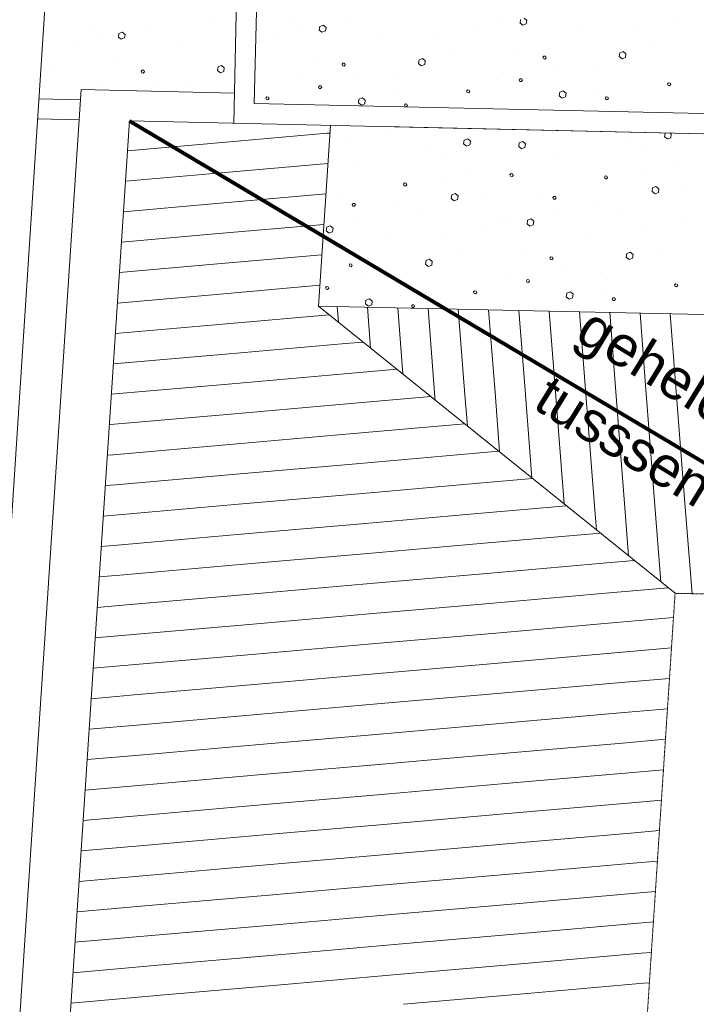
# Model space of a CAD drawing. Header units: millimetres. Extents: x -90830 to 24172, y -102460 to 73669.
# Tile 98 of 198: x -24333 to -20966, y 4398 to 9297. Entities that reach past the tile are written whole.
import ezdxf

# ---------------------------------------------------------------- set-up
doc = ezdxf.new("R2010")
doc.units = ezdxf.units.MM
doc.linetypes.add('GETRENNT2_S6', pattern=[0.012, 0.007, -0.001, 0.001, -0.001, 0.001, -0.001])
for name, color, linetype, lineweight in [('Algemeen', 253, 'Continuous', 9), ('Algemeen01', 253, 'Continuous', 80), ('B21-BUITENWANDEN_1', 253, 'Continuous', 9), ('D21-BUITENWANDEN', 253, 'Continuous', 9), ('K21-BUITENWANDEN_1', 253, 'Continuous', 9), ('Standard', 253, 'Continuous', 9), ('V27-DAKEN', 253, 'Continuous', 9), ('V36-HOOGTELIJN1500', 253, 'GETRENNT2_S6', 9)]:
    doc.layers.add(name, color=color, linetype=linetype, lineweight=lineweight)
doc.styles.add('ARIAL', font='arial.ttf')

msp = doc.modelspace()

# ---------------------------------------------------------------- linework, layer by layer
at = {"layer": 'Algemeen01'}
msp.add_line((-23787.2, 8793.7), (-12773.8, 2245.7), dxfattribs=at)
at = {"layer": 'B21-BUITENWANDEN_1'}
for p, q in [((-23787.2, 8793.7), (-24202.4, 2501.4)), ((-22786.5, 8771.3), (-22845.8, 7872.4))]:
    msp.add_line(p, q, dxfattribs=at)
at = {"layer": 'D21-BUITENWANDEN'}
for p, q in [((-22970.6, 22008.7), (-23267.8, 8782)), ((-22518, 8765.3), (-22518, 8765.2)), ((-22518, 8765.3), (-12396.5, 8538.8))]:
    msp.add_line(p, q, dxfattribs=at)
at = {"layer": 'K21-BUITENWANDEN_1'}
for p, q in [((-23787.2, 8793.7), (-12775, 8547.3)), ((-22845.8, 7872.4), (-13774.8, 7669.5))]:
    msp.add_line(p, q, dxfattribs=at)
at = {"layer": 'Standard'}
for p, q in [((-22872.9, 21906.6), (-23165.5, 8879.8)), ((-23709.1, 9261.2), (-23709.1, 9261.2)), ((-23374.8, 9285.9), (-23374.8, 9285.9)), ((-22974.2, 9275.9), (-22974.2, 9275.9)), ((-22839.7, 9263.6), (-22842.1, 9245.5)), ((-22822.9, 9270.2), (-22839.7, 9263.6)), ((-22808.5, 9258.7), (-22822.9, 9270.2)), ((-22709.8, 9296.1), (-22709.8, 9296.1)), ((-21925, 9288.5), (-21925, 9288.5)), ((-21840.3, 9298.5), (-21842.7, 9280.4)), ((-21842.7, 9280.4), (-21829.3, 9269.9)), ((-21829.3, 9269.9), (-21812.5, 9276.4)), ((-21809.1, 9293.6), (-21823.5, 9305.1)), ((-21812.5, 9276.4), (-21809.1, 9293.6)), ((-21271.8, 9264.3), (-21271.8, 9264.3)), ((-21073.3, 9282.2), (-21073.3, 9282.2)), ((-23973.6, 9241), (-23973.6, 9241)), ((-23923.8, 9218.7), (-23923.8, 9218.7)), ((-23839.1, 9228.7), (-23841.5, 9210.6)), ((-23841.5, 9210.6), (-23828.1, 9200.1)), ((-23822.3, 9235.3), (-23839.1, 9228.7)), ((-23807.9, 9223.8), (-23822.3, 9235.3)), ((-23811.3, 9206.6), (-23807.9, 9223.8)), ((-23072.1, 9212.4), (-23072.1, 9212.4)), ((-22924.4, 9253.6), (-22924.4, 9253.6)), ((-22842.1, 9245.5), (-22828.7, 9235)), ((-22828.7, 9235), (-22811.9, 9241.5)), ((-22811.9, 9241.5), (-22808.5, 9258.7)), ((-22271.2, 9229.4), (-22271.2, 9229.4)), ((-22072.7, 9247.3), (-22072.7, 9247.3)), ((-21534, 9237.1), (-21534, 9237.1)), ((-24071.4, 9177.5), (-24071.4, 9177.5)), ((-23828.1, 9200.1), (-23811.3, 9206.6)), ((-23532.8, 9167.3), (-23532.8, 9167.3)), ((-23270.5, 9194.5), (-23270.5, 9194.5)), ((-22533.4, 9202.2), (-22533.4, 9202.2)), ((-22850.5, 9114.1), (-22850.5, 9114.1)), ((-22185.4, 9124.3), (-22185.4, 9124.3)), ((-21851.1, 9149), (-21851.1, 9149)), ((-21724.9, 9116.4), (-21729.7, 9110.2)), ((-21716.9, 9115.7), (-21724.9, 9116.4)), ((-21713.6, 9107.8), (-21716.9, 9115.7)), ((-21346.2, 9132.6), (-21349.6, 9114.5)), ((-21349.6, 9114.5), (-21335.2, 9103)), ((-21329.4, 9139.2), (-21346.2, 9132.6)), ((-21316, 9127.7), (-21329.4, 9139.2)), ((-21318.4, 9109.6), (-21316, 9127.7)), ((-21186, 9159.2), (-21186, 9159.2)), ((-23849.9, 9079.2), (-23849.9, 9079.2)), ((-23328.2, 9069.4), (-23345, 9062.8)), ((-23314.8, 9057.9), (-23328.2, 9069.4)), ((-22724.3, 9081.5), (-22729.1, 9075.3)), ((-22729.1, 9075.3), (-22725.8, 9068.4)), ((-22725.8, 9068.4), (-22718.8, 9066.7)), ((-22716.2, 9080.8), (-22724.3, 9081.5)), ((-22718.8, 9066.7), (-22713, 9072.9)), ((-22713, 9072.9), (-22716.2, 9080.8)), ((-22345.6, 9097.7), (-22349, 9079.6)), ((-22349, 9079.6), (-22334.6, 9068.1)), ((-22328.8, 9104.3), (-22345.6, 9097.7)), ((-22334.6, 9068.1), (-22317.8, 9074.7)), ((-22315.4, 9092.8), (-22328.8, 9104.3)), ((-22317.8, 9074.7), (-22315.4, 9092.8)), ((-21729.7, 9110.2), (-21726.4, 9103.3)), ((-21726.4, 9103.3), (-21719.4, 9101.6)), ((-21719.4, 9101.6), (-21713.6, 9107.8)), ((-21335.2, 9103), (-21318.4, 9109.6)), ((-24184.2, 9054.5), (-24184.2, 9054.5)), ((-23723.7, 9046.6), (-23728.4, 9040.4)), ((-23728.4, 9040.4), (-23725.2, 9033.5)), ((-23725.2, 9033.5), (-23718.1, 9031.8)), ((-23715.6, 9045.9), (-23723.7, 9046.6)), ((-23718.1, 9031.8), (-23712.4, 9038)), ((-23712.4, 9038), (-23715.6, 9045.9)), ((-23345, 9062.8), (-23348.4, 9044.7)), ((-23348.4, 9044.7), (-23334, 9033.2)), ((-23334, 9033.2), (-23317.2, 9039.8)), ((-23317.2, 9039.8), (-23314.8, 9057.9)), ((-21925.1, 9032.4), (-21925.1, 9032.4)), ((-21660.2, 9041.6), (-21660.2, 9041.6)), ((-21478, 9037), (-21478, 9037)), ((-23659, 8971.8), (-23659, 8971.8)), ((-23476.7, 8967.2), (-23476.7, 8967.2)), ((-22924.5, 8997.5), (-22924.5, 8997.5)), ((-22841.4, 8968.3), (-22846.2, 8962.2)), ((-22833.4, 8967.6), (-22841.4, 8968.3)), ((-22830.1, 8960.7), (-22833.4, 8967.6)), ((-22659.6, 9006.7), (-22659.6, 9006.7)), ((-22477.3, 9002.1), (-22477.3, 9002.1)), ((-21842, 9003.2), (-21846.8, 8997.1)), ((-21846.8, 8997.1), (-21843.5, 8990.2)), ((-21843.5, 8990.2), (-21836.5, 8989.4)), ((-21834, 9002.5), (-21842, 9003.2)), ((-21836.5, 8989.4), (-21830.7, 8995.6)), ((-21830.7, 8995.6), (-21834, 9002.5)), ((-21104.8, 8983), (-21109.6, 8976.8)), ((-21109.6, 8976.8), (-21106.4, 8969.9)), ((-21106.4, 8969.9), (-21099.3, 8968.1)), ((-21096.8, 8981.2), (-21104.8, 8983)), ((-21099.3, 8968.1), (-21093.5, 8974.3)), ((-21093.5, 8974.3), (-21096.8, 8981.2)), ((-24027.5, 8949.1), (-24475.6, 2157.4)), ((-24027.5, 8949.1), (-23264.4, 8932)), ((-23923.9, 8962.6), (-23923.9, 8962.6)), ((-22846.2, 8962.2), (-22842.9, 8955.3)), ((-22842.9, 8955.3), (-22835.9, 8954.5)), ((-22835.9, 8954.5), (-22830.1, 8960.7)), ((-22471.6, 8922.2), (-22471.6, 8922.2)), ((-22104.2, 8948.1), (-22109, 8941.9)), ((-22109, 8941.9), (-22105.8, 8935)), ((-22105.8, 8935), (-22098.7, 8933.2)), ((-22096.2, 8946.3), (-22104.2, 8948.1)), ((-22098.7, 8933.2), (-22092.9, 8939.4)), ((-22092.9, 8939.4), (-22096.2, 8946.3)), ((-21645.5, 8936.1), (-21647.9, 8918)), ((-21647.9, 8918), (-21633.5, 8906.5)), ((-21627.8, 8942.7), (-21645.5, 8936.1)), ((-21614.3, 8931.1), (-21627.8, 8942.7)), ((-21616.7, 8913.1), (-21614.3, 8931.1)), ((-21472.2, 8957.1), (-21472.2, 8957.1)), ((-24030.8, 8899.1), (-24237.3, 8903.7)), ((-23165.5, 8879.8), (-12397.5, 8638.9)), ((-23103.6, 8913.2), (-23108.4, 8907)), ((-23108.4, 8907), (-23105.2, 8900.1)), ((-23105.2, 8900.1), (-23098.1, 8898.3)), ((-23095.6, 8911.4), (-23103.6, 8913.2)), ((-23098.1, 8898.3), (-23092.3, 8904.5)), ((-23092.3, 8904.5), (-23095.6, 8911.4)), ((-22644.9, 8901.2), (-22647.3, 8883.1)), ((-22647.3, 8883.1), (-22632.9, 8871.6)), ((-22627.1, 8907.8), (-22644.9, 8901.2)), ((-22632.9, 8871.6), (-22616.1, 8878.2)), ((-22613.7, 8896.2), (-22627.1, 8907.8)), ((-22616.1, 8878.2), (-22613.7, 8896.2)), ((-22414, 8878.2), (-22418.8, 8872)), ((-22418.8, 8872), (-22415.5, 8865.1)), ((-22406, 8877.5), (-22414, 8878.2)), ((-22407.5, 8864.4), (-22402.7, 8870.6)), ((-22402.7, 8870.6), (-22406, 8877.5)), ((-21633.5, 8906.5), (-21616.7, 8913.1)), ((-21414.6, 8913.1), (-21419.4, 8906.9)), ((-21419.4, 8906.9), (-21416.1, 8900)), ((-21416.1, 8900), (-21408.1, 8899.3)), ((-21406.6, 8912.4), (-21414.6, 8913.1)), ((-21408.1, 8899.3), (-21403.3, 8905.5)), ((-21403.3, 8905.5), (-21406.6, 8912.4)), ((-22415.5, 8865.1), (-22407.5, 8864.4)), ((-24037.4, 8799.3), (-24243.8, 8803.9)), ((-23167.8, 8779.8), (-23167.8, 8779.8)), ((-23400.4, 8679.5), (-22802.7, 8731.8)), ((-22802.7, 8731.8), (-22789, 8733)), ((-22511.8, 8727.7), (-22511.8, 8727.7)), ((-22128.4, 8751.1), (-22128.4, 8751.1)), ((-21683.5, 8734.6), (-21683.5, 8734.6)), ((-21121.1, 8732.2), (-21124.5, 8714.1)), ((-21116.8, 8733.9), (-21121.1, 8732.2)), ((-21090.9, 8727.3), (-21098.1, 8733.5)), ((-21093.3, 8710.2), (-21090.9, 8727.3)), ((-23797, 8644.8), (-23400.4, 8679.5)), ((-22682.9, 8699.7), (-22682.9, 8699.7)), ((-22303.8, 8674.9), (-22303.8, 8674.9)), ((-22120.5, 8697.3), (-22123.9, 8679.2)), ((-22123.9, 8679.2), (-22109.5, 8668.7)), ((-22103.7, 8703.9), (-22120.5, 8697.3)), ((-22109.5, 8668.7), (-22092.7, 8675.3)), ((-22090.3, 8692.4), (-22103.7, 8703.9)), ((-22092.7, 8675.3), (-22090.3, 8692.4)), ((-21846.9, 8683.9), (-21849.3, 8666.8)), ((-21830.1, 8690.5), (-21846.9, 8683.9)), ((-21815.7, 8679), (-21830.1, 8690.5)), ((-21819.1, 8661.8), (-21815.7, 8679)), ((-21304.4, 8709.8), (-21304.4, 8709.8)), ((-21124.5, 8714.1), (-21110.1, 8703.6)), ((-21110.1, 8703.6), (-21093.3, 8710.2)), ((-21849.3, 8666.8), (-21835.9, 8655.2)), ((-21835.9, 8655.2), (-21819.1, 8661.8)), ((-21644.6, 8622.9), (-21644.6, 8622.9)), ((-21239.4, 8653.1), (-21239.4, 8653.1)), ((-23387.3, 8530.1), (-22799, 8581.5)), ((-22644, 8588), (-22644, 8588)), ((-22238.8, 8618.2), (-22238.8, 8618.2)), ((-21086.6, 8575.3), (-21086.6, 8575.3)), ((-23807, 8493.3), (-23387.3, 8530.1)), ((-22086, 8540.4), (-22086, 8540.4)), ((-21887.6, 8531.4), (-21893.3, 8525.2)), ((-21893.3, 8525.2), (-21890.1, 8518.3)), ((-21880.5, 8530.6), (-21887.6, 8531.4)), ((-21877.3, 8522.7), (-21880.5, 8530.6)), ((-21218.6, 8543.7), (-21218.6, 8543.7)), ((-22418.3, 8484.8), (-22423, 8478.6)), ((-22423, 8478.6), (-22419.8, 8470.8)), ((-22410.2, 8483.1), (-22418.3, 8484.8)), ((-22411.7, 8470), (-22407, 8476.2)), ((-22407, 8476.2), (-22410.2, 8483.1)), ((-22218, 8508.8), (-22218, 8508.8)), ((-21890.1, 8518.3), (-21882, 8516.6)), ((-21882, 8516.6), (-21877.3, 8522.7)), ((-21418.9, 8519.7), (-21423.7, 8513.5)), ((-21423.7, 8513.5), (-21420.4, 8505.7)), ((-21420.4, 8505.7), (-21412.4, 8504.9)), ((-21410.8, 8518), (-21418.9, 8519.7)), ((-21412.4, 8504.9), (-21407.6, 8511.1)), ((-21407.6, 8511.1), (-21410.8, 8518)), ((-23374.2, 8380.6), (-22809, 8430.1)), ((-22419.8, 8470.8), (-22411.7, 8470)), ((-22166.2, 8431.6), (-22183, 8425)), ((-22151.8, 8420.1), (-22166.2, 8431.6)), ((-21744.2, 8437.3), (-21744.2, 8437.3)), ((-21183.6, 8459.9), (-21186, 8441.8)), ((-21186, 8441.8), (-21171.6, 8430.3)), ((-21166.9, 8466.5), (-21183.6, 8459.9)), ((-21171.6, 8430.3), (-21154.8, 8436.9)), ((-21152.4, 8455), (-21166.9, 8466.5)), ((-21154.8, 8436.9), (-21152.4, 8455)), ((-21030.1, 8448.2), (-21030.1, 8448.2)), ((-23817, 8341.9), (-23374.2, 8380.6)), ((-22743.6, 8402.4), (-22743.6, 8402.4)), ((-22673.9, 8382.8), (-22678.7, 8377.7)), ((-22678.7, 8377.7), (-22675.4, 8369.8)), ((-22665.8, 8382.1), (-22673.9, 8382.8)), ((-22662.6, 8375.2), (-22665.8, 8382.1)), ((-22183, 8425), (-22185.4, 8406.9)), ((-22185.4, 8406.9), (-22171, 8395.4)), ((-22171, 8395.4), (-22154.2, 8402)), ((-22154.2, 8402), (-22151.8, 8420.1)), ((-22029.5, 8413.3), (-22029.5, 8413.3)), ((-21674.5, 8417.7), (-21679.3, 8412.6)), ((-21679.3, 8412.6), (-21676, 8404.7)), ((-21676, 8404.7), (-21669, 8403.9)), ((-21666.4, 8417), (-21674.5, 8417.7)), ((-21669, 8403.9), (-21663.2, 8410.1)), ((-21663.2, 8410.1), (-21666.4, 8417)), ((-21460.7, 8398.2), (-21460.7, 8398.2)), ((-22675.4, 8369.8), (-22668.4, 8369)), ((-22668.4, 8369), (-22662.6, 8375.2)), ((-22460, 8363.3), (-22460, 8363.3)), ((-21675.5, 8331.6), (-21675.5, 8331.6)), ((-21341.1, 8356.3), (-21341.1, 8356.3)), ((-22674.9, 8296.7), (-22674.9, 8296.7)), ((-22340.5, 8321.4), (-22340.5, 8321.4)), ((-21939.9, 8311.4), (-21939.9, 8311.4)), ((-21890.1, 8289.1), (-21890.1, 8289.1)), ((-21805.4, 8299.1), (-21807.8, 8281)), ((-21807.8, 8281), (-21794.4, 8270.5)), ((-21788.6, 8305.7), (-21805.4, 8299.1)), ((-21774.2, 8294.2), (-21788.6, 8305.7)), ((-21777.6, 8277), (-21774.2, 8294.2)), ((-21038.4, 8282.9), (-21038.4, 8282.9)), ((-23827, 8190.4), (-23361.2, 8231.2)), ((-23361.2, 8231.2), (-22819, 8278.6)), ((-22804.8, 8264.2), (-22807.2, 8246.1)), ((-22807.2, 8246.1), (-22793.8, 8235.6)), ((-22788, 8270.8), (-22804.8, 8264.2)), ((-22793.8, 8235.6), (-22777, 8242.1)), ((-22773.6, 8259.3), (-22788, 8270.8)), ((-22777, 8242.1), (-22773.6, 8259.3)), ((-22037.8, 8248), (-22037.8, 8248)), ((-21794.4, 8270.5), (-21777.6, 8277)), ((-21499.1, 8237.7), (-21499.1, 8237.7)), ((-21236.9, 8264.9), (-21236.9, 8264.9)), ((-22498.5, 8202.8), (-22498.5, 8202.8)), ((-22236.3, 8230), (-22236.3, 8230)), ((-21816.2, 8149.6), (-21816.2, 8149.6)), ((-21311.3, 8133.2), (-21314.7, 8115.1)), ((-21294.5, 8139.8), (-21311.3, 8133.2)), ((-21281.1, 8128.3), (-21294.5, 8139.8)), ((-21151.1, 8159.8), (-21151.1, 8159.8)), ((-23348.1, 8081.8), (-22829, 8127.2)), ((-22815.6, 8114.7), (-22815.6, 8114.7)), ((-22310.7, 8098.3), (-22314.1, 8080.2)), ((-22293.9, 8104.9), (-22310.7, 8098.3)), ((-22280.5, 8093.4), (-22293.9, 8104.9)), ((-22282.9, 8075.3), (-22280.5, 8093.4)), ((-22150.5, 8124.9), (-22150.5, 8124.9)), ((-21690, 8117), (-21694.8, 8110.8)), ((-21694.8, 8110.8), (-21691.5, 8103.9)), ((-21691.5, 8103.9), (-21684.5, 8102.2)), ((-21682, 8116.3), (-21690, 8117)), ((-21684.5, 8102.2), (-21678.7, 8108.4)), ((-21678.7, 8108.4), (-21682, 8116.3)), ((-21314.7, 8115.1), (-21300.3, 8103.6)), ((-21300.3, 8103.6), (-21283.5, 8110.2)), ((-21283.5, 8110.2), (-21281.1, 8128.3)), ((-23837, 8039), (-23348.1, 8081.8)), ((-22689.4, 8082.1), (-22694.2, 8075.9)), ((-22694.2, 8075.9), (-22690.9, 8069)), ((-22690.9, 8069), (-22683.9, 8067.3)), ((-22681.3, 8081.4), (-22689.4, 8082.1)), ((-22683.9, 8067.3), (-22678.1, 8073.5)), ((-22678.1, 8073.5), (-22681.3, 8081.4)), ((-22314.1, 8080.2), (-22299.7, 8068.7)), ((-22299.7, 8068.7), (-22282.9, 8075.3)), ((-21625.3, 8042.2), (-21625.3, 8042.2)), ((-21443.1, 8037.6), (-21443.1, 8037.6)), ((-22624.7, 8007.3), (-22624.7, 8007.3)), ((-22442.4, 8002.7), (-22442.4, 8002.7)), ((-21890.2, 8033), (-21890.2, 8033)), ((-21807.1, 8003.9), (-21811.9, 7997.7)), ((-21811.9, 7997.7), (-21808.6, 7990.8)), ((-21808.6, 7990.8), (-21801.6, 7990)), ((-21799.1, 8003.1), (-21807.1, 8003.9)), ((-21801.6, 7990), (-21795.8, 7996.2)), ((-21795.8, 7996.2), (-21799.1, 8003.1)), ((-23335, 7932.3), (-22839, 7975.7)), ((-22806.5, 7969), (-22811.3, 7962.8)), ((-22811.3, 7962.8), (-22808, 7955.9)), ((-22808, 7955.9), (-22801, 7955.1)), ((-22798.5, 7968.2), (-22806.5, 7969)), ((-22801, 7955.1), (-22795.2, 7961.3)), ((-22795.2, 7961.3), (-22798.5, 7968.2)), ((-22069.3, 7948.7), (-22074.1, 7942.5)), ((-22074.1, 7942.5), (-22070.9, 7935.6)), ((-22061.3, 7946.9), (-22069.3, 7948.7)), ((-22063.8, 7933.9), (-22058, 7940.1)), ((-22058, 7940.1), (-22061.3, 7946.9)), ((-21610.6, 7936.7), (-21613, 7918.6)), ((-21592.9, 7943.3), (-21610.6, 7936.7)), ((-21579.4, 7931.8), (-21592.9, 7943.3)), ((-21437.3, 7957.7), (-21437.3, 7957.7)), ((-21069.9, 7983.6), (-21074.7, 7977.4)), ((-21074.7, 7977.4), (-21071.5, 7970.5)), ((-21071.5, 7970.5), (-21064.4, 7968.8)), ((-21061.9, 7981.8), (-21069.9, 7983.6)), ((-21064.4, 7968.8), (-21058.6, 7975)), ((-21058.6, 7975), (-21061.9, 7981.8)), ((-23847, 7887.6), (-23335, 7932.3)), ((-22610, 7901.8), (-22612.4, 7883.7)), ((-22592.2, 7908.4), (-22610, 7901.8)), ((-22578.8, 7896.9), (-22592.2, 7908.4)), ((-22581.2, 7878.8), (-22578.8, 7896.9)), ((-22436.7, 7922.8), (-22436.7, 7922.8)), ((-22070.9, 7935.6), (-22063.8, 7933.9)), ((-21613, 7918.6), (-21598.6, 7907.1)), ((-21598.6, 7907.1), (-21581.8, 7913.7)), ((-21581.8, 7913.7), (-21579.4, 7931.8)), ((-21379.7, 7913.7), (-21384.5, 7907.5)), ((-21384.5, 7907.5), (-21381.2, 7900.7)), ((-21381.2, 7900.7), (-21373.2, 7899.9)), ((-21371.7, 7913), (-21379.7, 7913.7)), ((-21373.2, 7899.9), (-21368.4, 7906.1)), ((-21368.4, 7906.1), (-21371.7, 7913)), ((-22753.2, 7870.3), (-22747.2, 7792.9)), ((-22612.4, 7883.7), (-22598, 7872.2)), ((-22602.5, 7866.9), (-22586.7, 7663.7)), ((-22598, 7872.2), (-22581.2, 7878.8)), ((-22451.8, 7863.6), (-22426.3, 7534.4)), ((-22379.1, 7878.8), (-22383.9, 7872.6)), ((-22383.9, 7872.6), (-22380.6, 7865.8)), ((-22380.6, 7865.8), (-22372.6, 7865)), ((-22371.1, 7878.1), (-22379.1, 7878.8)), ((-22372.6, 7865), (-22367.8, 7871.2)), ((-22367.8, 7871.2), (-22371.1, 7878.1)), ((-22301, 7860.2), (-22266.9, 7419.2)), ((-22150.3, 7856.8), (-22117.3, 7430.8)), ((-21999.6, 7853.4), (-21967.8, 7442.4)), ((-21848.9, 7850.1), (-21818.2, 7454)), ((-21698.2, 7846.7), (-21668.7, 7465.6)), ((-21547.5, 7843.3), (-21519.1, 7477.2)), ((-21396.8, 7840), (-21369.6, 7488.7)), ((-23321.9, 7782.9), (-22792.3, 7829.3)), ((-21246.1, 7836.6), (-21220, 7500.3)), ((-21095.4, 7833.2), (-21070.5, 7511.9)), ((-23857, 7736.1), (-23321.9, 7782.9)), ((-22711.1, 7685.8), (-22623.7, 7693.4)), ((-23308.9, 7633.5), (-22711.1, 7685.8)), ((-23867, 7584.7), (-23308.9, 7633.5)), ((-22698.1, 7536.4), (-22455.1, 7557.6)), ((-23295.8, 7484.1), (-22698.1, 7536.4)), ((-21220, 7500.3), (-21173.7, 6902.1)), ((-21070.5, 7511.9), (-21024.1, 6913.7)), ((-23877, 7433.2), (-23295.8, 7484.1)), ((-21818.2, 7454), (-21784.4, 7017.3)), ((-21668.7, 7465.6), (-21623.9, 6888)), ((-21519.1, 7477.2), (-21472.8, 6878.9)), ((-21369.6, 7488.7), (-21323.2, 6890.5)), ((-22685, 7386.9), (-22286.5, 7421.8)), ((-22266.9, 7419.2), (-22265.8, 7405.1)), ((-22117.3, 7430.8), (-22105.3, 7275.9)), ((-21967.8, 7442.4), (-21944.9, 7146.6)), ((-23282.7, 7334.6), (-22685, 7386.9)), ((-23880.4, 7282.3), (-23282.7, 7334.6)), ((-23886.9, 7281.8), (-23880.4, 7282.3)), ((-22671.9, 7237.5), (-22117.9, 7286)), ((-23269.6, 7185.2), (-22671.9, 7237.5)), ((-23867.4, 7132.9), (-23269.6, 7185.2)), ((-23896.9, 7130.3), (-23867.4, 7132.9)), ((-22658.9, 7088.1), (-22061.1, 7140.4)), ((-22061.1, 7140.4), (-21949.3, 7150.1)), ((-23256.6, 7035.8), (-22658.9, 7088.1)), ((-23854.3, 6983.5), (-23256.6, 7035.8)), ((-22048.1, 6990.9), (-21780.7, 7014.3)), ((-23906.9, 6978.9), (-23854.3, 6983.5)), ((-22645.8, 6938.6), (-22048.1, 6990.9)), ((-23243.5, 6886.3), (-22645.8, 6938.6)), ((-21024.1, 6913.7), (-20987.5, 6441.4)), ((-23841.2, 6834), (-23243.5, 6886.3)), ((-22035, 6841.5), (-21612.1, 6878.5)), ((-21472.8, 6878.9), (-21463.5, 6758.8)), ((-21323.2, 6890.5), (-21303, 6629.5)), ((-21173.7, 6902.1), (-21142.5, 6500.2)), ((-23916.9, 6827.4), (-23841.2, 6834)), ((-22632.7, 6789.2), (-22035, 6841.5)), ((-23230.4, 6736.9), (-22632.7, 6789.2)), ((-23828.1, 6684.6), (-23230.4, 6736.9)), ((-22021.9, 6692.1), (-21443.5, 6742.7)), ((-23926.9, 6676), (-23828.1, 6684.6)), ((-22619.6, 6639.8), (-22021.9, 6692.1)), ((-23217.4, 6587.5), (-22619.6, 6639.8)), ((-23815.1, 6535.2), (-23217.4, 6587.5)), ((-22008.8, 6542.6), (-21411.1, 6594.9)), ((-21411.1, 6594.9), (-21274.9, 6606.9)), ((-23936.9, 6524.5), (-23815.1, 6535.2)), ((-22606.6, 6490.3), (-22008.8, 6542.6)), ((-23204.3, 6438.1), (-22606.6, 6490.3)), ((-21398.1, 6445.5), (-21106.3, 6471)), ((-23802, 6385.8), (-23204.3, 6438.1)), ((-21995.8, 6393.2), (-21398.1, 6445.5)), ((-23946.9, 6373.1), (-23802, 6385.8)), ((-22593.5, 6340.9), (-21995.8, 6393.2)), ((-23191.2, 6288.6), (-22593.5, 6340.9)), ((-21385, 6296.1), (-21079.6, 6322.8)), ((-23788.9, 6236.3), (-23191.2, 6288.6)), ((-21982.7, 6243.8), (-21385, 6296.1)), ((-23956.9, 6221.6), (-23788.9, 6236.3)), ((-22580.4, 6191.5), (-21982.7, 6243.8)), ((-23178.1, 6139.2), (-22580.4, 6191.5)), ((-23775.8, 6086.9), (-23178.1, 6139.2)), ((-21969.6, 6094.4), (-21371.9, 6146.6)), ((-21371.9, 6146.6), (-21089.6, 6171.3)), ((-23966.9, 6070.2), (-23775.8, 6086.9)), ((-22567.3, 6042.1), (-21969.6, 6094.4)), ((-23165.1, 5989.8), (-22567.3, 6042.1)), ((-23762.8, 5937.5), (-23165.1, 5989.8)), ((-21956.6, 5944.9), (-21358.8, 5997.2)), ((-21358.8, 5997.2), (-21099.6, 6019.9)), ((-23976.9, 5918.7), (-23762.8, 5937.5)), ((-22554.3, 5892.6), (-21956.6, 5944.9)), ((-23152, 5840.3), (-22554.3, 5892.6)), ((-23749.7, 5788), (-23152, 5840.3)), ((-21943.5, 5795.5), (-21345.8, 5847.8)), ((-21345.8, 5847.8), (-21109.6, 5868.4)), ((-23986.9, 5767.3), (-23749.7, 5788)), ((-22541.2, 5743.2), (-21943.5, 5795.5)), ((-23138.9, 5690.9), (-22541.2, 5743.2)), ((-23736.6, 5638.6), (-23138.9, 5690.9)), ((-21930.4, 5646.1), (-21332.7, 5698.4)), ((-21332.7, 5698.4), (-21119.6, 5717)), ((-23996.9, 5615.8), (-23736.6, 5638.6)), ((-22528.1, 5593.8), (-21930.4, 5646.1)), ((-23125.8, 5541.5), (-22528.1, 5593.8)), ((-23723.6, 5489.2), (-23125.8, 5541.5)), ((-21917.3, 5496.6), (-21319.6, 5548.9)), ((-21319.6, 5548.9), (-21129.6, 5565.6)), ((-24006.9, 5464.4), (-23723.6, 5489.2)), ((-22515, 5444.3), (-21917.3, 5496.6)), ((-23112.8, 5392), (-22515, 5444.3)), ((-23710.5, 5339.8), (-23112.8, 5392)), ((-21904.3, 5347.2), (-21306.5, 5399.5)), ((-21306.5, 5399.5), (-21139.6, 5414.1)), ((-24016.8, 5313), (-23710.5, 5339.8)), ((-22502, 5294.9), (-21904.3, 5347.2)), ((-23099.7, 5242.6), (-22502, 5294.9)), ((-23697.4, 5190.3), (-23099.7, 5242.6)), ((-21891.2, 5197.8), (-21293.5, 5250.1)), ((-21293.5, 5250.1), (-21149.6, 5262.7)), ((-22488.9, 5145.5), (-21891.2, 5197.8)), ((-24026.8, 5161.5), (-23697.4, 5190.3)), ((-23086.6, 5093.2), (-22488.9, 5145.5)), ((-21878.1, 5048.3), (-21280.4, 5100.6)), ((-21280.4, 5100.6), (-21159.6, 5111.2)), ((-23684.3, 5040.9), (-23086.6, 5093.2)), ((-22475.8, 4996.1), (-21878.1, 5048.3)), ((-24036.8, 5010.1), (-23684.3, 5040.9)), ((-23073.5, 4943.8), (-22475.8, 4996.1)), ((-21865, 4898.9), (-21267.3, 4951.2)), ((-21267.3, 4951.2), (-21169.6, 4959.8)), ((-23671.3, 4891.5), (-23073.5, 4943.8)), ((-22462.8, 4846.6), (-21865, 4898.9)), ((-24046.8, 4858.6), (-23671.3, 4891.5)), ((-23060.5, 4794.3), (-22462.8, 4846.6)), ((-21852, 4749.5), (-21254.2, 4801.8)), ((-21254.2, 4801.8), (-21179.6, 4808.3)), ((-23658.2, 4742), (-23060.5, 4794.3)), ((-24056.8, 4707.2), (-23658.2, 4742)), ((-22449.7, 4697.2), (-21852, 4749.5)), ((-23047.4, 4644.9), (-22449.7, 4697.2)), ((-21241.2, 4652.4), (-21189.6, 4656.9)), ((-23645.1, 4592.6), (-23047.4, 4644.9)), ((-21838.9, 4600.1), (-21241.2, 4652.4)), ((-24066.8, 4555.7), (-23645.1, 4592.6)), ((-22436.6, 4547.8), (-21838.9, 4600.1)), ((-23034.3, 4495.5), (-22436.6, 4547.8)), ((-23632, 4443.2), (-23034.3, 4495.5)), ((-21825.8, 4450.6), (-21228.1, 4502.9)), ((-21228.1, 4502.9), (-21199.5, 4505.4)), ((-24076.8, 4404.3), (-23632, 4443.2)), ((-22423.5, 4398.3), (-21825.8, 4450.6))]:
    msp.add_line(p, q, dxfattribs=at)
at = {"layer": 'V27-DAKEN'}
for p, q in [((-24026.9, 12124.9), (-24645.2, 2657.5)), ((-22845.8, 7872.4), (-13774.8, 7669.5)), ((-22845.8, 7872.4), (-21071.7, 6443.2))]:
    msp.add_line(p, q, dxfattribs=at)
at = {"layer": 'V36-HOOGTELIJN1500'}
for p, q in [((-21230.6, 4035.3), (-21071.7, 6443.2)), ((-21071.7, 6443.2), (-15636.1, 6328.4))]:
    msp.add_line(p, q, dxfattribs=at)

# ---------------------------------------------------------------- texts
at = {"layer": 'Algemeen', "char_height": 200, "attachment_point": 7, "rotation": 328.4655, "style": 'ARIAL'}
for s, insert, width in [('\\W1.01;gehele\\~kap\\~hellend\\~opnieuw\\~isoleren', (-21609.2, 7657.9), 4654.106), ('\\W1.00;tusssen\\~de\\~gordingen\\~met\\~120mm\\~Isover\\~Rollisol+', (-21818.4, 7316.9), 6333.599)]:
    msp.add_mtext(s, dxfattribs=dict(at, insert=insert, width=width))

doc.saveas('drawing.dxf')
